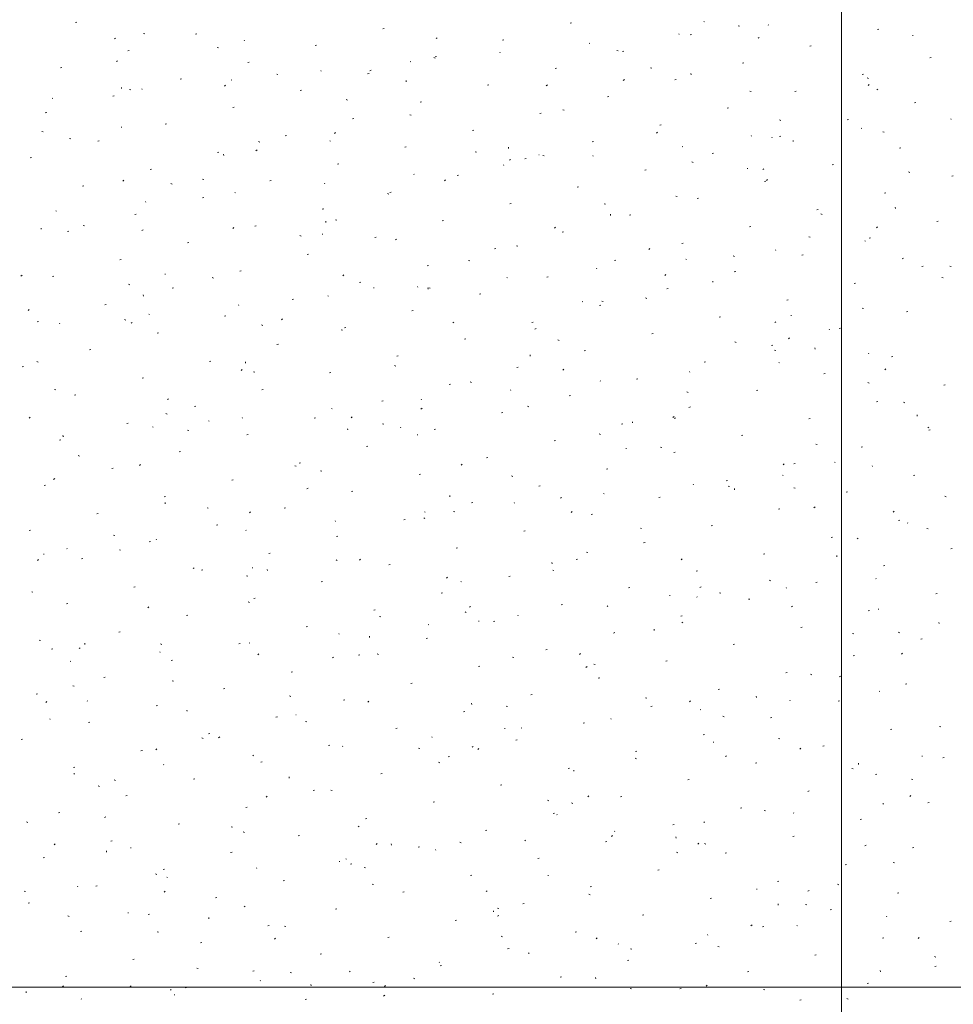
# Model space of a CAD drawing. Extents: x -743 to 300, y 62 to 1112.
# Tile 121 of 179: x -363 to -297, y 834 to 903. Entities that reach past the tile are written whole.
import ezdxf
from ezdxf.lldxf.tags import DXFTag

# ---------------------------------------------------------------- set-up
doc = ezdxf.new("R2010")
doc.units = 0
doc.layers.get('0').update_dxf_attribs({"lineweight": 13})
doc.layers.add('60- 61 allgemeine Ausstattung- 4 Terrassen', color=9, linetype='Continuous', lineweight=9, true_color=0x808080)
doc.layers.add('70 -71 Achsen- 1 Gebäudeachsen', color=7, linetype='STRICHPUNKT2-A06CPV7LL0', lineweight=18)
tags = doc.linetypes.add('STRICHPUNKT2-A06CPV7LL0', pattern=[12.7, 6.35, -3.175, 0, -3.175]).pattern_tags.tags
tags[10:11] = [DXFTag(74, 4), DXFTag(75, 0), DXFTag(340, '0'), DXFTag(46, 0.0), DXFTag(50, 0.0), DXFTag(44, 0.0), DXFTag(45, 0.0)]
tags[8:9] = [DXFTag(74, 4), DXFTag(75, 0), DXFTag(340, '0'), DXFTag(46, 0.0), DXFTag(50, 0.0), DXFTag(44, 0.0), DXFTag(45, 0.0)]
tags[6:7] = [DXFTag(74, 4), DXFTag(75, 0), DXFTag(340, '0'), DXFTag(46, 0.0), DXFTag(50, 0.0), DXFTag(44, 0.0), DXFTag(45, 0.0)]
tags[4:5] = [DXFTag(74, 4), DXFTag(75, 0), DXFTag(340, '0'), DXFTag(46, 0.0), DXFTag(50, 0.0), DXFTag(44, 0.0), DXFTag(45, 0.0)]

# ---------------------------------------------------------------- blocks, each defined once
blk = doc.blocks.new('Referenz-A06CPV7ML0')
at = {"layer": '60- 61 allgemeine Ausstattung- 4 Terrassen', "color": 0}
for p, q in [((-359.043, 903.148), (-358.947, 903.171)), ((-337.305, 902.715), (-337.21, 902.739)), ((-324.049, 903.094), (-323.954, 903.118)), ((-314.596, 903.212), (-314.552, 903.209)), ((-312.157, 902.921), (-312.065, 902.884)), ((-310.004, 902.961), (-310.037, 902.997)), ((-302.312, 902.662), (-302.217, 902.686)), ((-356.22, 902.054), (-356.292, 901.987)), ((-354.224, 902.379), (-354.13, 902.35)), ((-350.562, 902.336), (-350.466, 902.36)), ((-333.449, 902.079), (-333.521, 902.011)), ((-316.335, 902.311), (-316.368, 902.348)), ((-315.568, 902.283), (-315.473, 902.307)), ((-310.677, 902.103), (-310.749, 902.036)), ((-299.832, 902.238), (-299.788, 902.235)), ((-349.019, 901.389), (-348.928, 901.352)), ((-347.112, 901.895), (-347.095, 901.854)), ((-342.081, 901.525), (-341.985, 901.549)), ((-328.824, 901.904), (-328.729, 901.928)), ((-322.666, 901.662), (-322.699, 901.699)), ((-307.087, 901.472), (-306.992, 901.495)), ((-355.337, 901.146), (-355.241, 901.169)), ((-333.69, 900.671), (-333.599, 900.634)), ((-333.599, 900.713), (-333.504, 900.737)), ((-328.997, 901.013), (-329.03, 901.049)), ((-320.745, 901.179), (-320.651, 901.151)), ((-320.343, 901.092), (-320.248, 901.116)), ((-298.606, 900.66), (-298.511, 900.684)), ((-360.112, 899.955), (-360.016, 899.979)), ((-356.069, 900.453), (-356.15, 900.397)), ((-346.856, 900.334), (-346.76, 900.358)), ((-335.328, 900.363), (-335.361, 900.4)), ((-325.118, 899.902), (-325.023, 899.926)), ((-318.36, 899.952), (-318.269, 899.915)), ((-311.862, 900.281), (-311.767, 900.305)), ((-351.631, 899.144), (-351.535, 899.167)), ((-344.812, 899.501), (-344.718, 899.473)), ((-341.66, 899.714), (-341.693, 899.751)), ((-338.375, 899.523), (-338.279, 899.547)), ((-338.137, 899.785), (-338.218, 899.729)), ((-315.496, 899.458), (-315.505, 899.546)), ((-303.381, 899.47), (-303.286, 899.493)), ((-303.031, 899.234), (-302.94, 899.197)), ((-355.784, 898.477), (-355.793, 898.565)), ((-348.434, 898.71), (-348.506, 898.643)), ((-347.991, 899.065), (-348.024, 899.101)), ((-335.64, 898.967), (-335.649, 899.055)), ((-329.893, 898.711), (-329.798, 898.735)), ((-325.662, 898.734), (-325.734, 898.667)), ((-320.206, 899.117), (-320.286, 899.06)), ((-316.637, 899.091), (-316.542, 899.114)), ((-302.891, 898.759), (-302.963, 898.691)), ((-360.653, 897.766), (-360.686, 897.802)), ((-356.406, 897.953), (-356.31, 897.977)), ((-355.223, 898.42), (-355.132, 898.383)), ((-354.322, 898.415), (-354.355, 898.452)), ((-343.15, 898.332), (-343.054, 898.356)), ((-321.412, 897.9), (-321.317, 897.924)), ((-311.333, 898.302), (-311.239, 898.273)), ((-308.156, 898.279), (-308.061, 898.303)), ((-302.274, 898.448), (-302.354, 898.392)), ((-347.925, 897.142), (-347.829, 897.165)), ((-339.894, 897.702), (-339.802, 897.665)), ((-334.669, 897.521), (-334.573, 897.545)), ((-312.931, 897.089), (-312.836, 897.112)), ((-299.675, 897.468), (-299.58, 897.491)), ((-361.181, 896.763), (-361.085, 896.786)), ((-335.399, 896.624), (-335.305, 896.595)), ((-326.187, 896.709), (-326.092, 896.733)), ((-324.564, 896.983), (-324.473, 896.947)), ((-355.803, 895.745), (-355.759, 895.742)), ((-352.7, 895.951), (-352.604, 895.975)), ((-339.444, 896.33), (-339.348, 896.354)), ((-317.706, 895.898), (-317.611, 895.922)), ((-309.235, 896.265), (-309.143, 896.228)), ((-304.45, 896.277), (-304.355, 896.301)), ((-303.418, 895.646), (-303.451, 895.683)), ((-297.087, 896.296), (-297.12, 896.332)), ((-361.427, 895.451), (-361.336, 895.414)), ((-344.219, 895.14), (-344.123, 895.164)), ((-340.647, 895.366), (-340.719, 895.299)), ((-330.963, 895.519), (-330.867, 895.543)), ((-317.876, 895.39), (-317.948, 895.323)), ((-311.244, 895.148), (-311.227, 895.107)), ((-309.749, 894.997), (-309.782, 895.034)), ((-309.225, 895.087), (-309.13, 895.11)), ((-301.92, 895.424), (-301.826, 895.395)), ((-359.466, 894.946), (-359.372, 894.917)), ((-357.475, 894.761), (-357.379, 894.784)), ((-346.097, 894.733), (-346.006, 894.696)), ((-341.039, 894.771), (-340.995, 894.768)), ((-335.738, 894.328), (-335.642, 894.352)), ((-328.411, 894.236), (-328.42, 894.325)), ((-322.481, 894.707), (-322.386, 894.731)), ((-316.08, 894.348), (-316.113, 894.384)), ((-308.267, 894.727), (-308.276, 894.815)), ((-300.744, 894.275), (-300.649, 894.299)), ((-362.25, 893.57), (-362.154, 893.594)), ((-348.994, 893.949), (-348.898, 893.973)), ((-348.555, 893.746), (-348.564, 893.834)), ((-346.2, 894.14), (-346.28, 894.083)), ((-330.768, 894.015), (-330.677, 893.978)), ((-326.275, 893.797), (-326.231, 893.794)), ((-325.987, 893.746), (-325.893, 893.717)), ((-322.411, 893.698), (-322.444, 893.735)), ((-314, 893.896), (-313.905, 893.92)), ((-340.513, 893.138), (-340.417, 893.162)), ((-328.743, 893.049), (-328.775, 893.085)), ((-328.268, 893.471), (-328.349, 893.415)), ((-327.257, 893.517), (-327.161, 893.541)), ((-315.438, 893.296), (-315.347, 893.26)), ((-305.519, 893.085), (-305.424, 893.108)), ((-353.769, 892.759), (-353.673, 892.782)), ((-335.074, 892.4), (-335.107, 892.436)), ((-332.032, 892.326), (-331.936, 892.35)), ((-318.775, 892.705), (-318.68, 892.729)), ((-311.512, 892.823), (-311.467, 892.82)), ((-310.336, 892.803), (-310.417, 892.746)), ((-300.109, 892.578), (-300.017, 892.541)), ((-297.038, 892.273), (-296.943, 892.297)), ((-358.544, 891.568), (-358.448, 891.592)), ((-355.632, 891.998), (-355.704, 891.931)), ((-352.301, 891.764), (-352.21, 891.727)), ((-350.053, 892.068), (-349.959, 892.039)), ((-345.288, 891.947), (-345.192, 891.971)), ((-341.405, 891.75), (-341.438, 891.787)), ((-332.861, 892.022), (-332.933, 891.955)), ((-323.551, 891.515), (-323.455, 891.539)), ((-310.294, 891.894), (-310.199, 891.918)), ((-310.089, 892.046), (-310.161, 891.979)), ((-347.736, 891.101), (-347.769, 891.137)), ((-336.972, 891.046), (-336.88, 891.009)), ((-336.807, 891.136), (-336.711, 891.16)), ((-316.574, 890.868), (-316.48, 890.84)), ((-301.813, 891.083), (-301.718, 891.106)), ((-354.067, 890.451), (-354.1, 890.488)), ((-350.063, 890.757), (-349.967, 890.78)), ((-328.326, 890.324), (-328.23, 890.348)), ((-321.642, 890.328), (-321.551, 890.291)), ((-315.069, 890.703), (-314.974, 890.727)), ((-360.398, 889.802), (-360.431, 889.839)), ((-354.838, 889.566), (-354.742, 889.59)), ((-341.582, 889.945), (-341.486, 889.969)), ((-321.182, 889.506), (-321.191, 889.594)), ((-319.845, 889.513), (-319.749, 889.537)), ((-306.588, 889.892), (-306.493, 889.916)), ((-306.312, 889.609), (-306.221, 889.572)), ((-301.038, 889.996), (-301.047, 890.084)), ((-358.505, 888.795), (-358.414, 888.759)), ((-346.357, 888.755), (-346.261, 888.778)), ((-341.326, 889.015), (-341.335, 889.103)), ((-340.641, 889.19), (-340.547, 889.161)), ((-333.101, 889.134), (-333.005, 889.158)), ((-311.363, 888.701), (-311.268, 888.725)), ((-298.107, 889.081), (-298.012, 889.104)), ((-361.47, 888.525), (-361.479, 888.613)), ((-359.613, 888.375), (-359.517, 888.399)), ((-354.262, 888.494), (-354.343, 888.438)), ((-347.845, 888.653), (-347.917, 888.586)), ((-343.175, 888.077), (-343.084, 888.04)), ((-341.581, 888.207), (-341.565, 888.165)), ((-325.074, 888.678), (-325.146, 888.61)), ((-324.62, 888.322), (-324.524, 888.346)), ((-302.303, 888.702), (-302.375, 888.635)), ((-351.132, 887.564), (-351.036, 887.588)), ((-337.876, 887.943), (-337.78, 887.967)), ((-336.331, 887.826), (-336.411, 887.769)), ((-327.846, 887.359), (-327.754, 887.322)), ((-316.139, 887.511), (-316.043, 887.535)), ((-307.162, 887.991), (-307.068, 887.962)), ((-303.163, 887.683), (-303.196, 887.719)), ((-302.882, 887.89), (-302.787, 887.914)), ((-342.651, 886.753), (-342.555, 886.776)), ((-329.395, 887.132), (-329.299, 887.156)), ((-318.399, 887.158), (-318.479, 887.101)), ((-312.516, 886.641), (-312.425, 886.604)), ((-309.494, 887.033), (-309.527, 887.07)), ((-307.657, 886.699), (-307.562, 886.723)), ((-355.907, 886.373), (-355.811, 886.397)), ((-334.17, 885.941), (-334.074, 885.965)), ((-331.229, 886.313), (-331.134, 886.284)), ((-320.914, 886.32), (-320.818, 886.344)), ((-315.825, 886.384), (-315.858, 886.42)), ((-300.467, 886.489), (-300.548, 886.433)), ((-362.83, 885.285), (-362.902, 885.218)), ((-352.719, 885.355), (-352.674, 885.352)), ((-347.426, 885.562), (-347.33, 885.586)), ((-340.059, 885.309), (-340.131, 885.242)), ((-322.157, 885.734), (-322.19, 885.771)), ((-317.288, 885.333), (-317.36, 885.266)), ((-312.433, 885.509), (-312.337, 885.533)), ((-299.176, 885.888), (-299.081, 885.912)), ((-297.187, 885.922), (-297.095, 885.885)), ((-360.682, 885.183), (-360.587, 885.207)), ((-355.295, 884.635), (-355.201, 884.606)), ((-349.379, 885.108), (-349.288, 885.072)), ((-338.945, 884.751), (-338.849, 884.774)), ((-328.488, 885.085), (-328.521, 885.122)), ((-325.689, 885.13), (-325.593, 885.154)), ((-313.953, 884.775), (-313.962, 884.863)), ((-303.951, 884.697), (-303.856, 884.721)), ((-297.75, 885.113), (-297.655, 885.084)), ((-354.241, 883.794), (-354.25, 883.882)), ((-352.201, 884.371), (-352.105, 884.395)), ((-337.955, 884.381), (-337.91, 884.378)), ((-334.819, 884.436), (-334.852, 884.472)), ((-334.097, 884.284), (-334.106, 884.373)), ((-334.049, 884.39), (-333.958, 884.353)), ((-330.464, 883.939), (-330.368, 883.963)), ((-317.208, 884.318), (-317.112, 884.342)), ((-356.976, 883.181), (-356.881, 883.205)), ((-347.481, 883.137), (-347.514, 883.174)), ((-343.72, 883.56), (-343.624, 883.584)), ((-341.15, 883.786), (-341.183, 883.823)), ((-323.191, 883.407), (-323.147, 883.404)), ((-321.983, 883.128), (-321.887, 883.152)), ((-321.816, 883.435), (-321.722, 883.406)), ((-318.72, 883.672), (-318.629, 883.635)), ((-308.727, 883.507), (-308.631, 883.531)), ((-362.325, 882.849), (-362.405, 882.792)), ((-353.812, 882.488), (-353.845, 882.524)), ((-335.239, 882.749), (-335.143, 882.772)), ((-303.39, 882.953), (-303.299, 882.917)), ((-300.245, 882.695), (-300.15, 882.719)), ((-361.751, 881.99), (-361.656, 882.014)), ((-360.144, 881.838), (-360.177, 881.875)), ((-355.583, 882.14), (-355.492, 882.103)), ((-355.044, 881.941), (-355.116, 881.874)), ((-348.495, 882.369), (-348.399, 882.393)), ((-345.883, 881.757), (-345.788, 881.728)), ((-344.393, 882.18), (-344.474, 882.124)), ((-332.272, 881.965), (-332.344, 881.898)), ((-326.758, 881.937), (-326.662, 881.961)), ((-313.502, 882.316), (-313.406, 882.34)), ((-309.501, 881.989), (-309.573, 881.922)), ((-308.427, 882.433), (-308.383, 882.43)), ((-353.27, 881.179), (-353.175, 881.203)), ((-340.253, 881.421), (-340.162, 881.384)), ((-340.014, 881.558), (-339.918, 881.582)), ((-326.461, 881.512), (-326.542, 881.456)), ((-318.277, 881.126), (-318.181, 881.15)), ((-305.713, 881.46), (-305.697, 881.418)), ((-305.021, 881.505), (-304.925, 881.529)), ((-344.789, 880.367), (-344.693, 880.391)), ((-331.533, 880.747), (-331.437, 880.77)), ((-324.924, 880.703), (-324.832, 880.666)), ((-312.404, 880.557), (-312.309, 880.528)), ((-308.53, 880.844), (-308.61, 880.787)), ((-358.045, 879.988), (-357.95, 880.012)), ((-323.052, 879.935), (-322.956, 879.959)), ((-309.796, 880.314), (-309.7, 880.338)), ((-309.594, 879.985), (-309.503, 879.948)), ((-306.724, 880.044), (-306.733, 880.132)), ((-302.908, 879.719), (-302.941, 879.755)), ((-361.787, 879.171), (-361.695, 879.134)), ((-349.564, 879.177), (-349.469, 879.201)), ((-347.012, 879.063), (-347.021, 879.151)), ((-336.308, 879.556), (-336.212, 879.58)), ((-326.868, 879.554), (-326.877, 879.642)), ((-314.571, 879.124), (-314.475, 879.148)), ((-309.239, 879.069), (-309.272, 879.106)), ((-301.315, 879.503), (-301.219, 879.527)), ((-362.82, 878.798), (-362.725, 878.822)), ((-347.257, 878.597), (-347.329, 878.53)), ((-346.457, 878.453), (-346.366, 878.416)), ((-341.083, 878.365), (-340.987, 878.389)), ((-336.47, 878.879), (-336.376, 878.85)), ((-327.827, 878.745), (-327.731, 878.768)), ((-324.486, 878.621), (-324.558, 878.554)), ((-315.571, 878.42), (-315.604, 878.457)), ((-306.09, 878.312), (-305.994, 878.336)), ((-301.715, 878.645), (-301.787, 878.578)), ((-354.339, 877.986), (-354.244, 878.01)), ((-332.602, 877.554), (-332.506, 877.578)), ((-331.127, 877.734), (-331.036, 877.697)), ((-321.902, 877.771), (-321.935, 877.807)), ((-319.346, 877.933), (-319.25, 877.957)), ((-302.991, 877.68), (-302.897, 877.651)), ((-360.537, 877.201), (-360.442, 877.172)), ((-345.858, 877.175), (-345.763, 877.199)), ((-328.233, 877.121), (-328.266, 877.158)), ((-315.798, 877.016), (-315.707, 876.979)), ((-310.865, 877.122), (-310.769, 877.146)), ((-297.609, 877.501), (-297.513, 877.525)), ((-359.114, 876.796), (-359.019, 876.82)), ((-352.456, 876.535), (-352.536, 876.478)), ((-337.377, 876.363), (-337.281, 876.387)), ((-334.564, 876.472), (-334.597, 876.509)), ((-324.121, 876.743), (-324.025, 876.766)), ((-302.384, 876.31), (-302.288, 876.334)), ((-300.468, 876.298), (-300.377, 876.261)), ((-352.661, 875.484), (-352.569, 875.447)), ((-350.633, 875.984), (-350.538, 876.008)), ((-340.895, 875.823), (-340.928, 875.859)), ((-334.524, 875.867), (-334.604, 875.81)), ((-328.896, 875.552), (-328.8, 875.576)), ((-327.058, 876.002), (-326.964, 875.973)), ((-315.64, 875.931), (-315.544, 875.955)), ((-362.242, 875.228), (-362.314, 875.161)), ((-355.408, 874.794), (-355.313, 874.818)), ((-349.634, 874.965), (-349.59, 874.963)), ((-347.226, 875.173), (-347.259, 875.21)), ((-342.152, 875.173), (-342.057, 875.197)), ((-339.471, 875.252), (-339.543, 875.185)), ((-319.639, 874.823), (-319.648, 874.911)), ((-316.699, 875.277), (-316.771, 875.21)), ((-316.592, 875.198), (-316.673, 875.142)), ((-307.159, 875.12), (-307.063, 875.144)), ((-299.495, 875.313), (-299.504, 875.401)), ((-353.558, 874.524), (-353.591, 874.561)), ((-351.124, 874.324), (-351.03, 874.295)), ((-339.783, 874.332), (-339.792, 874.421)), ((-337.331, 874.765), (-337.24, 874.729)), ((-336.051, 874.518), (-336.034, 874.477)), ((-333.671, 874.361), (-333.575, 874.385)), ((-320.415, 874.741), (-320.319, 874.764)), ((-298.66, 874.53), (-298.741, 874.474)), ((-298.678, 874.308), (-298.582, 874.332)), ((-360.183, 873.603), (-360.088, 873.627)), ((-359.927, 873.842), (-359.936, 873.93)), ((-359.889, 873.875), (-359.922, 873.911)), ((-346.927, 873.982), (-346.832, 874.006)), ((-334.87, 873.991), (-334.826, 873.989)), ((-325.19, 873.55), (-325.094, 873.574)), ((-322.002, 874.047), (-321.91, 874.01)), ((-311.934, 873.929), (-311.838, 873.953)), ((-351.702, 872.792), (-351.607, 872.816)), ((-338.446, 873.171), (-338.351, 873.195)), ((-320.107, 873.017), (-320.062, 873.015)), ((-317.645, 873.124), (-317.551, 873.095)), ((-316.709, 872.739), (-316.613, 872.762)), ((-306.672, 873.329), (-306.581, 873.292)), ((-303.453, 873.118), (-303.357, 873.142)), ((-358.864, 872.515), (-358.773, 872.478)), ((-343.221, 871.98), (-343.126, 872.004)), ((-329.965, 872.359), (-329.869, 872.383)), ((-305.343, 872.043), (-305.298, 872.04)), ((-356.477, 871.601), (-356.382, 871.625)), ((-354.456, 871.884), (-354.528, 871.817)), ((-343.535, 871.797), (-343.444, 871.76)), ((-341.712, 871.446), (-341.618, 871.417)), ((-331.684, 871.908), (-331.756, 871.841)), ((-321.484, 871.548), (-321.388, 871.572)), ((-308.913, 871.932), (-308.985, 871.865)), ((-308.228, 871.927), (-308.132, 871.951)), ((-302.654, 871.755), (-302.686, 871.792)), ((-360.518, 870.89), (-360.599, 870.833)), ((-347.996, 870.79), (-347.901, 870.814)), ((-334.74, 871.169), (-334.645, 871.193)), ((-328.205, 871.078), (-328.114, 871.042)), ((-313.003, 870.737), (-312.907, 870.76)), ((-308.985, 871.106), (-309.018, 871.142)), ((-299.747, 871.116), (-299.651, 871.14)), ((-361.252, 870.411), (-361.157, 870.434)), ((-342.586, 870.221), (-342.667, 870.165)), ((-339.515, 869.978), (-339.42, 870.002)), ((-326.259, 870.357), (-326.163, 870.381)), ((-315.316, 870.456), (-315.349, 870.493)), ((-312.876, 870.36), (-312.785, 870.323)), ((-312.41, 870.092), (-312.419, 870.18)), ((-308.233, 870.246), (-308.139, 870.217)), ((-304.522, 869.925), (-304.426, 869.949)), ((-352.771, 869.599), (-352.676, 869.623)), ((-332.554, 869.602), (-332.563, 869.69)), ((-324.655, 869.553), (-324.735, 869.496)), ((-321.647, 869.807), (-321.68, 869.843)), ((-317.778, 869.546), (-317.682, 869.57)), ((-297.546, 869.642), (-297.455, 869.605)), ((-352.698, 869.111), (-352.707, 869.199)), ((-349.739, 868.828), (-349.647, 868.791)), ((-346.669, 868.54), (-346.741, 868.473)), ((-344.29, 868.788), (-344.195, 868.812)), ((-334.309, 868.508), (-334.342, 868.545)), ((-332.299, 868.568), (-332.205, 868.539)), ((-331.034, 869.167), (-330.939, 869.191)), ((-327.978, 869.158), (-328.011, 869.194)), ((-323.898, 868.564), (-323.97, 868.497)), ((-309.297, 868.735), (-309.201, 868.758)), ((-306.723, 868.885), (-306.803, 868.828)), ((-301.126, 868.588), (-301.198, 868.521)), ((-357.546, 868.409), (-357.451, 868.432)), ((-340.641, 867.859), (-340.673, 867.895)), ((-335.809, 867.976), (-335.714, 868)), ((-334.409, 868.11), (-334.318, 868.073)), ((-322.553, 868.355), (-322.457, 868.379)), ((-300.816, 867.923), (-300.72, 867.947)), ((-362.321, 867.218), (-362.226, 867.242)), ((-349.065, 867.597), (-348.97, 867.621)), ((-346.972, 867.21), (-347.005, 867.246)), ((-327.328, 867.165), (-327.233, 867.189)), ((-319.08, 867.391), (-318.988, 867.354)), ((-314.072, 867.544), (-313.976, 867.568)), ((-300.183, 867.771), (-300.166, 867.73)), ((-298.82, 867.369), (-298.726, 867.34)), ((-356.366, 866.89), (-356.272, 866.861)), ((-353.84, 866.407), (-353.745, 866.43)), ((-353.303, 866.56), (-353.336, 866.597)), ((-340.584, 866.786), (-340.489, 866.81)), ((-305.591, 866.733), (-305.495, 866.756)), ((-303.75, 866.673), (-303.659, 866.636)), ((-359.634, 865.911), (-359.667, 865.947)), ((-355.942, 865.859), (-355.851, 865.822)), ((-332.103, 865.974), (-332.008, 865.998)), ((-318.847, 866.354), (-318.751, 866.377)), ((-297.11, 865.921), (-297.014, 865.945)), ((-361.654, 865.171), (-361.726, 865.104)), ((-361.313, 865.55), (-361.269, 865.547)), ((-358.615, 865.216), (-358.52, 865.24)), ((-345.359, 865.595), (-345.264, 865.619)), ((-340.613, 865.141), (-340.522, 865.104)), ((-338.883, 865.196), (-338.955, 865.129)), ((-323.622, 865.163), (-323.527, 865.187)), ((-322.887, 865.69), (-322.793, 865.662)), ((-316.111, 865.22), (-316.183, 865.153)), ((-310.366, 865.542), (-310.27, 865.566)), ((-305.18, 865.361), (-305.19, 865.449)), ((-350.649, 864.576), (-350.73, 864.519)), ((-350.134, 864.405), (-350.039, 864.429)), ((-346.55, 864.576), (-346.505, 864.573)), ((-345.469, 864.38), (-345.478, 864.468)), ((-336.878, 864.784), (-336.783, 864.808)), ((-325.325, 864.871), (-325.334, 864.959)), ((-325.283, 864.423), (-325.192, 864.386)), ((-315.141, 864.352), (-315.045, 864.375)), ((-301.885, 864.731), (-301.789, 864.754)), ((-346.953, 864.012), (-346.859, 863.984)), ((-332.717, 863.907), (-332.798, 863.851)), ((-328.397, 863.972), (-328.302, 863.996)), ((-309.954, 863.704), (-309.862, 863.667)), ((-302.399, 863.791), (-302.432, 863.828)), ((-354.909, 863.214), (-354.814, 863.238)), ((-341.653, 863.593), (-341.558, 863.617)), ((-331.786, 863.602), (-331.742, 863.599)), ((-319.916, 863.161), (-319.821, 863.185)), ((-314.785, 863.239), (-314.866, 863.183)), ((-308.73, 863.142), (-308.763, 863.178)), ((-306.66, 863.54), (-306.564, 863.564)), ((-362.146, 862.89), (-362.055, 862.854)), ((-346.428, 862.403), (-346.333, 862.427)), ((-333.172, 862.782), (-333.077, 862.806)), ((-317.022, 862.628), (-316.978, 862.625)), ((-315.061, 862.493), (-315.094, 862.529)), ((-313.474, 862.813), (-313.38, 862.784)), ((-311.435, 862.35), (-311.339, 862.373)), ((-298.179, 862.729), (-298.083, 862.752)), ((-359.685, 862.024), (-359.589, 862.047)), ((-353.868, 861.827), (-353.939, 861.76)), ((-346.817, 862.172), (-346.725, 862.135)), ((-337.947, 861.591), (-337.852, 861.615)), ((-331.096, 861.851), (-331.168, 861.784)), ((-324.691, 861.97), (-324.596, 861.994)), ((-321.392, 861.843), (-321.425, 861.88)), ((-308.325, 861.876), (-308.397, 861.809)), ((-302.954, 861.538), (-302.858, 861.562)), ((-302.258, 861.654), (-302.214, 861.651)), ((-351.203, 861.212), (-351.108, 861.236)), ((-337.541, 861.135), (-337.447, 861.106)), ((-331.487, 861.454), (-331.396, 861.417)), ((-327.723, 861.194), (-327.756, 861.23)), ((-316.21, 861.159), (-316.115, 861.183)), ((-342.722, 860.401), (-342.627, 860.425)), ((-334.055, 860.544), (-334.088, 860.581)), ((-330.52, 860.829), (-330.503, 860.788)), ((-329.466, 860.78), (-329.371, 860.804)), ((-318.095, 860.14), (-318.105, 860.228)), ((-316.157, 860.735), (-316.066, 860.699)), ((-307.729, 860.348), (-307.633, 860.371)), ((-297.951, 860.63), (-297.961, 860.718)), ((-355.979, 860.022), (-355.883, 860.045)), ((-340.386, 859.895), (-340.419, 859.932)), ((-338.24, 859.65), (-338.249, 859.738)), ((-334.241, 859.589), (-334.146, 859.613)), ((-320.985, 859.968), (-320.89, 859.992)), ((-304.062, 859.935), (-303.968, 859.906)), ((-300.828, 860.017), (-300.737, 859.98)), ((-299.248, 859.536), (-299.152, 859.56)), ((-361.607, 859.457), (-361.513, 859.428)), ((-360.754, 858.831), (-360.658, 858.855)), ((-358.711, 858.93), (-358.792, 858.874)), ((-358.384, 859.159), (-358.393, 859.247)), ((-353.02, 859.203), (-352.929, 859.166)), ((-347.497, 859.21), (-347.402, 859.234)), ((-346.717, 859.246), (-346.75, 859.282)), ((-325.76, 858.778), (-325.665, 858.802)), ((-312.504, 859.157), (-312.409, 859.181)), ((-353.048, 858.596), (-353.081, 858.633)), ((-346.081, 858.483), (-346.153, 858.416)), ((-340.78, 858.262), (-340.86, 858.206)), ((-339.016, 858.399), (-338.921, 858.423)), ((-337.691, 858.485), (-337.599, 858.448)), ((-328.128, 858.257), (-328.034, 858.228)), ((-323.31, 858.507), (-323.382, 858.44)), ((-304.023, 858.346), (-303.927, 858.369)), ((-300.538, 858.531), (-300.61, 858.464)), ((-359.379, 857.947), (-359.412, 857.984)), ((-352.273, 858.02), (-352.177, 858.043)), ((-330.535, 857.587), (-330.44, 857.611)), ((-322.848, 857.594), (-322.929, 857.537)), ((-322.361, 857.767), (-322.27, 857.73)), ((-317.279, 857.966), (-317.184, 857.99)), ((-357.048, 856.829), (-356.952, 856.853)), ((-343.791, 857.208), (-343.696, 857.232)), ((-322.054, 856.776), (-321.959, 856.8)), ((-308.798, 857.155), (-308.703, 857.179)), ((-307.032, 857.048), (-306.94, 857.012)), ((-304.916, 856.925), (-304.997, 856.869)), ((-359.224, 856.235), (-359.133, 856.198)), ((-352.195, 856.579), (-352.101, 856.55)), ((-348.567, 856.018), (-348.471, 856.041)), ((-335.31, 856.397), (-335.215, 856.421)), ((-313.573, 855.964), (-313.478, 855.988)), ((-300.317, 856.344), (-300.221, 856.367)), ((-361.823, 855.638), (-361.727, 855.662)), ((-343.895, 855.516), (-343.803, 855.479)), ((-326.829, 855.585), (-326.734, 855.609)), ((-318.716, 855.379), (-318.622, 855.351)), ((-310.866, 855.409), (-310.876, 855.497)), ((-302.144, 855.827), (-302.177, 855.864)), ((-361.066, 855.115), (-361.138, 855.048)), ((-358.229, 855.16), (-358.185, 855.157)), ((-353.342, 854.827), (-353.246, 854.851)), ((-340.085, 855.206), (-339.99, 855.23)), ((-338.294, 855.139), (-338.366, 855.072)), ((-331.01, 854.919), (-331.02, 855.007)), ((-328.565, 854.798), (-328.474, 854.761)), ((-318.348, 854.774), (-318.253, 854.798)), ((-315.523, 855.163), (-315.595, 855.096)), ((-308.475, 855.178), (-308.508, 855.215)), ((-305.092, 855.153), (-304.997, 855.177)), ((-351.154, 854.428), (-351.164, 854.516)), ((-344.861, 854.016), (-344.765, 854.039)), ((-343.465, 854.186), (-343.421, 854.183)), ((-331.604, 854.395), (-331.509, 854.419)), ((-321.138, 853.879), (-321.17, 853.916)), ((-314.806, 854.529), (-314.839, 854.565)), ((-313.235, 854.08), (-313.144, 854.043)), ((-309.867, 853.962), (-309.772, 853.986)), ((-360.857, 853.887), (-360.841, 853.846)), ((-358.117, 853.636), (-358.021, 853.66)), ((-342.782, 853.701), (-342.688, 853.673)), ((-336.379, 853.204), (-336.284, 853.228)), ((-328.701, 853.212), (-328.657, 853.209)), ((-327.469, 853.23), (-327.502, 853.267)), ((-323.123, 853.583), (-323.028, 853.607)), ((-297.906, 853.361), (-297.815, 853.324)), ((-350.098, 852.547), (-350.007, 852.511)), ((-349.636, 852.825), (-349.54, 852.849)), ((-348.842, 852.617), (-348.923, 852.56)), ((-333.8, 852.581), (-333.833, 852.617)), ((-314.642, 852.772), (-314.547, 852.796)), ((-309.303, 852.502), (-309.209, 852.473)), ((-301.386, 853.151), (-301.291, 853.175)), ((-362.892, 852.446), (-362.796, 852.47)), ((-341.155, 852.014), (-341.059, 852.037)), ((-340.131, 851.931), (-340.164, 851.968)), ((-334.769, 851.829), (-334.677, 851.792)), ((-330.91, 851.948), (-330.991, 851.892)), ((-327.898, 852.393), (-327.803, 852.417)), ((-313.938, 852.238), (-313.893, 852.235)), ((-307.737, 851.819), (-307.809, 851.752)), ((-306.161, 851.96), (-306.066, 851.984)), ((-354.411, 851.634), (-354.315, 851.658)), ((-353.279, 851.771), (-353.351, 851.703)), ((-346.462, 851.282), (-346.495, 851.319)), ((-332.673, 851.202), (-332.578, 851.226)), ((-330.508, 851.795), (-330.58, 851.728)), ((-319.439, 851.111), (-319.348, 851.074)), ((-319.417, 851.581), (-319.322, 851.605)), ((-312.979, 851.28), (-313.059, 851.224)), ((-299.174, 851.264), (-299.13, 851.261)), ((-297.68, 851.149), (-297.585, 851.173)), ((-359.186, 850.444), (-359.09, 850.468)), ((-352.793, 850.633), (-352.826, 850.669)), ((-345.93, 850.823), (-345.834, 850.847)), ((-333.37, 850.824), (-333.276, 850.795)), ((-324.192, 850.391), (-324.097, 850.415)), ((-310.936, 850.77), (-310.841, 850.794)), ((-303.637, 850.678), (-303.646, 850.766)), ((-359.125, 849.983), (-359.157, 850.02)), ((-343.925, 849.697), (-343.935, 849.786)), ((-337.449, 850.012), (-337.353, 850.035)), ((-323.781, 850.188), (-323.791, 850.276)), ((-304.11, 850.393), (-304.018, 850.356)), ((-302.455, 849.958), (-302.36, 849.982)), ((-357.436, 849.146), (-357.342, 849.117)), ((-356.302, 849.579), (-356.211, 849.542)), ((-350.705, 849.632), (-350.609, 849.656)), ((-328.967, 849.2), (-328.872, 849.224)), ((-315.711, 849.579), (-315.616, 849.603)), ((-299.891, 849.624), (-299.797, 849.595)), ((-355.48, 848.442), (-355.384, 848.466)), ((-345.493, 848.426), (-345.565, 848.359)), ((-342.224, 848.821), (-342.128, 848.845)), ((-340.972, 848.86), (-340.881, 848.824)), ((-322.721, 848.45), (-322.793, 848.383)), ((-320.486, 848.389), (-320.391, 848.413)), ((-307.23, 848.768), (-307.135, 848.792)), ((-299.95, 848.475), (-300.022, 848.408)), ((-346.999, 847.63), (-346.903, 847.654)), ((-333.743, 848.01), (-333.647, 848.033)), ((-325.643, 848.142), (-325.552, 848.105)), ((-323.957, 847.946), (-323.863, 847.917)), ((-301.889, 847.864), (-301.922, 847.9)), ((-298.749, 847.956), (-298.654, 847.98)), ((-360.255, 847.251), (-360.159, 847.275)), ((-356.905, 846.971), (-356.985, 846.915)), ((-325.261, 847.198), (-325.166, 847.222)), ((-324.989, 847.14), (-324.973, 847.099)), ((-312.005, 847.577), (-311.91, 847.601)), ((-310.313, 847.424), (-310.222, 847.387)), ((-308.22, 847.214), (-308.253, 847.251)), ((-362.506, 846.61), (-362.414, 846.573)), ((-351.774, 846.44), (-351.678, 846.464)), ((-348.024, 846.268), (-347.93, 846.239)), ((-338.973, 846.303), (-339.054, 846.246)), ((-338.518, 846.819), (-338.422, 846.843)), ((-316.78, 846.387), (-316.685, 846.411)), ((-314.552, 846.565), (-314.585, 846.602)), ((-303.524, 846.766), (-303.429, 846.79)), ((-347.176, 845.892), (-347.085, 845.855)), ((-343.293, 845.628), (-343.197, 845.652)), ((-330.037, 846.008), (-329.941, 846.031)), ((-321.041, 845.635), (-321.122, 845.578)), ((-320.883, 845.916), (-320.916, 845.952)), ((-316.552, 845.457), (-316.561, 845.545)), ((-308.299, 845.575), (-308.204, 845.599)), ((-360.478, 845.058), (-360.55, 844.991)), ((-356.549, 845.249), (-356.453, 845.273)), ((-337.706, 845.082), (-337.778, 845.015)), ((-336.696, 844.967), (-336.706, 845.055)), ((-334.812, 844.817), (-334.716, 844.841)), ((-331.847, 845.173), (-331.755, 845.136)), ((-327.214, 845.266), (-327.247, 845.303)), ((-321.555, 845.196), (-321.46, 845.22)), ((-314.935, 845.106), (-315.007, 845.039)), ((-314.545, 845.068), (-314.451, 845.04)), ((-303.109, 844.966), (-303.19, 844.91)), ((-356.84, 844.476), (-356.85, 844.564)), ((-355.145, 844.771), (-355.1, 844.768)), ((-348.068, 844.438), (-347.972, 844.462)), ((-333.545, 844.617), (-333.578, 844.653)), ((-316.517, 844.455), (-316.426, 844.418)), ((-313.074, 844.385), (-312.979, 844.409)), ((-299.818, 844.764), (-299.723, 844.788)), ((-361.324, 844.059), (-361.228, 844.083)), ((-340.381, 843.797), (-340.337, 843.794)), ((-339.876, 843.968), (-339.909, 844.004)), ((-339.587, 843.626), (-339.491, 843.65)), ((-326.331, 844.006), (-326.235, 844.029)), ((-304.593, 843.573), (-304.498, 843.597)), ((-301.187, 843.737), (-301.096, 843.7)), ((-353.38, 842.923), (-353.289, 842.886)), ((-352.843, 843.247), (-352.747, 843.271)), ((-346.207, 843.318), (-346.24, 843.355)), ((-338.612, 843.39), (-338.517, 843.362)), ((-331.106, 842.815), (-331.01, 842.839)), ((-325.617, 842.823), (-325.573, 842.82)), ((-317.849, 843.194), (-317.754, 843.218)), ((-358.87, 842.02), (-358.903, 842.056)), ((-357.618, 842.057), (-357.522, 842.081)), ((-352.539, 842.669), (-352.572, 842.705)), ((-344.362, 842.436), (-344.266, 842.46)), ((-338.05, 842.205), (-337.959, 842.168)), ((-309.368, 842.383), (-309.273, 842.407)), ((-305.133, 842.191), (-305.038, 842.162)), ((-362.678, 841.712), (-362.584, 841.684)), ((-352.691, 841.714), (-352.763, 841.647)), ((-335.881, 841.624), (-335.785, 841.648)), ((-329.92, 841.738), (-329.992, 841.671)), ((-322.721, 841.486), (-322.63, 841.449)), ((-322.625, 842.004), (-322.529, 842.027)), ((-310.853, 841.849), (-310.809, 841.846)), ((-307.148, 841.762), (-307.22, 841.695)), ((-300.887, 841.571), (-300.792, 841.595)), ((-362.393, 840.866), (-362.298, 840.89)), ((-349.137, 841.245), (-349.041, 841.269)), ((-347.035, 840.657), (-347.116, 840.601)), ((-327.4, 840.813), (-327.304, 840.837)), ((-314.143, 841.192), (-314.048, 841.216)), ((-309.323, 840.726), (-309.332, 840.814)), ((-307.391, 840.768), (-307.3, 840.731)), ((-355.327, 840.199), (-355.31, 840.158)), ((-353.912, 840.055), (-353.816, 840.079)), ((-340.656, 840.434), (-340.56, 840.458)), ((-329.467, 840.236), (-329.476, 840.324)), ((-329.199, 840.513), (-329.105, 840.484)), ((-329.104, 839.989), (-329.184, 839.933)), ((-318.919, 840.002), (-318.823, 840.025)), ((-305.662, 840.381), (-305.567, 840.405)), ((-359.584, 839.954), (-359.492, 839.917)), ((-349.611, 839.745), (-349.621, 839.834)), ((-345.431, 839.243), (-345.335, 839.267)), ((-332.175, 839.622), (-332.079, 839.646)), ((-311.172, 839.321), (-311.253, 839.264)), ((-307.966, 839.251), (-307.999, 839.287)), ((-301.634, 839.9), (-301.667, 839.936)), ((-297.181, 839.569), (-297.086, 839.593)), ((-358.687, 838.864), (-358.592, 838.888)), ((-353.266, 838.835), (-353.171, 838.806)), ((-344.254, 839.236), (-344.163, 839.199)), ((-323.694, 838.811), (-323.598, 838.835)), ((-314.297, 838.601), (-314.33, 838.638)), ((-310.437, 839.19), (-310.342, 839.214)), ((-350.206, 838.053), (-350.11, 838.077)), ((-344.905, 838.37), (-344.977, 838.302)), ((-336.95, 838.432), (-336.854, 838.456)), ((-328.925, 838.517), (-328.833, 838.481)), ((-322.133, 838.394), (-322.205, 838.327)), ((-320.628, 837.952), (-320.661, 837.988)), ((-315.213, 838), (-315.117, 838.023)), ((-301.956, 838.379), (-301.861, 838.403)), ((-299.362, 838.418), (-299.434, 838.351)), ((-341.725, 837.241), (-341.629, 837.265)), ((-328.469, 837.62), (-328.373, 837.644)), ((-326.959, 837.303), (-326.992, 837.339)), ((-319.787, 837.635), (-319.693, 837.606)), ((-313.595, 837.799), (-313.504, 837.762)), ((-306.731, 837.188), (-306.636, 837.212)), ((-354.981, 836.862), (-354.886, 836.886)), ((-333.29, 836.653), (-333.323, 836.69)), ((-319.988, 836.809), (-319.892, 836.833)), ((-298.265, 837.081), (-298.174, 837.044)), ((-350.458, 836.267), (-350.367, 836.23)), ((-346.5, 836.051), (-346.404, 836.075)), ((-343.853, 835.957), (-343.759, 835.928)), ((-339.622, 836.004), (-339.654, 836.04)), ((-333.244, 836.43), (-333.148, 836.454)), ((-311.507, 835.998), (-311.411, 836.021)), ((-302.094, 835.995), (-302.103, 836.083)), ((-298.25, 836.377), (-298.155, 836.401)), ((-359.756, 835.672), (-359.661, 835.695)), ((-345.953, 835.354), (-345.986, 835.391)), ((-342.382, 835.015), (-342.391, 835.103)), ((-338.019, 835.239), (-337.923, 835.263)), ((-335.128, 835.549), (-335.037, 835.512)), ((-324.763, 835.619), (-324.667, 835.642)), ((-322.238, 835.505), (-322.247, 835.593)), ((-303.025, 835.186), (-302.93, 835.21)), ((-362.526, 834.524), (-362.535, 834.612)), ((-359.89, 835.001), (-359.962, 834.934)), ((-355.098, 835.012), (-355.179, 834.956)), ((-352.284, 834.705), (-352.317, 834.742)), ((-351.275, 834.86), (-351.18, 834.884)), ((-337.118, 835.025), (-337.19, 834.958)), ((-329.538, 834.428), (-329.442, 834.452)), ((-319.799, 834.83), (-319.707, 834.794)), ((-316.282, 834.807), (-316.186, 834.831)), ((-314.347, 835.049), (-314.419, 834.982)), ((-310.374, 834.757), (-310.28, 834.729)), ((-358.615, 834.056), (-358.648, 834.092)), ((-352.06, 834.381), (-352.016, 834.378)), ((-342.794, 834.049), (-342.698, 834.073)), ((-337.166, 834.344), (-337.247, 834.287)), ((-307.801, 833.996), (-307.705, 834.019)), ((-304.469, 834.112), (-304.378, 834.075))]:
    blk.add_line(p, q, dxfattribs=at)
at = {"layer": '70 -71 Achsen- 1 Gebäudeachsen', "color": 0, "linetype": 'STRICHPUNKT2-A06CPV7LL0', "ltscale": 0.18}
for p, q in [((-304.852, 1084.852), (-304.852, 85.412)), ((-682.489, 834.912), (76.456, 834.912))]:
    blk.add_line(p, q, dxfattribs=at)

msp = doc.modelspace()

# ---------------------------------------------------------------- block references
at = {"color": 8, "lineweight": 13, "ltscale": 0.13, "true_color": 0x808080}
msp.add_blockref('Referenz-A06CPV7ML0', (0, 0), dxfattribs=at)

doc.saveas('drawing.dxf')
